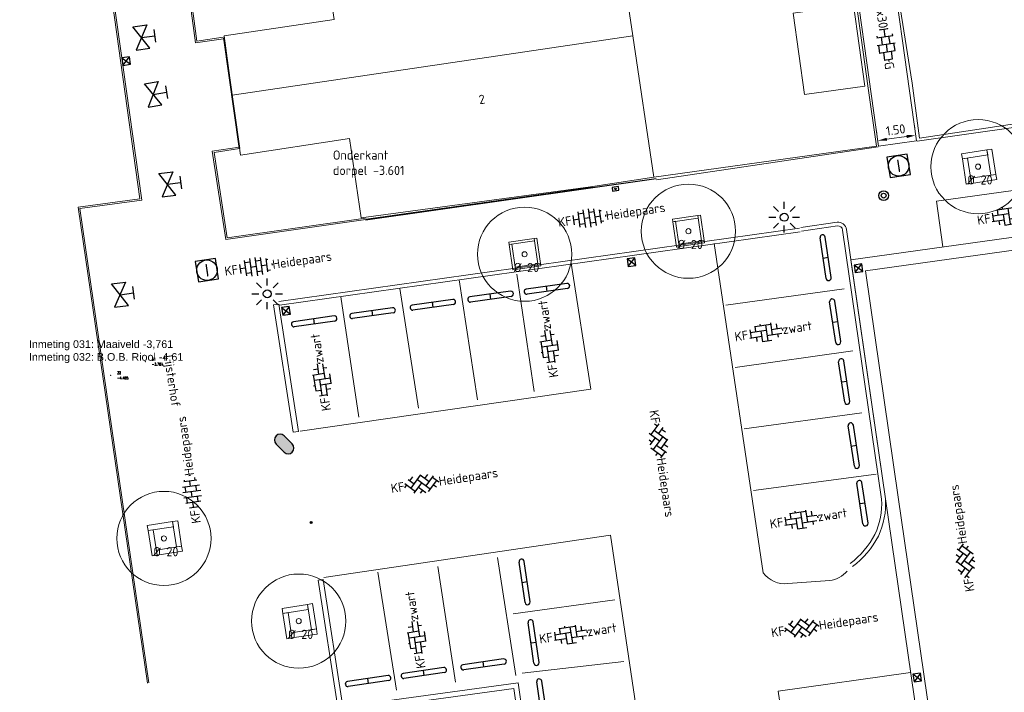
# Model space of a CAD drawing. Header units: metres. Extents: x 102746 to 103541, y 468531 to 469408.
# Tile 10 of 87: x 103072 to 103110, y 468772 to 468798. Entities that reach past the tile are written whole.
import ezdxf
from ezdxf.enums import TextEntityAlignment as Align

# ---------------------------------------------------------------- set-up
doc = ezdxf.new("R2010")
doc.units = ezdxf.units.M
doc.linetypes.add('VH-OPSLUITBAND_60X200', pattern=[12, 6, -2, 2, -2])
doc.linetypes.add('VH-TROTTOIRBAND_130-150', pattern=[15, 5, -2, 2, -2, 2, -2])
doc.layers.get('0').update_dxf_attribs({"lineweight": 25})
for name, color, linetype, lineweight in [('B-RO-BC-BETONVORM-G', 251, 'Continuous', 0), ('B-RO-GR-BOOM-G', 90, 'Continuous', 13), ('B-RO-GR-BOOM_BOOM_20 CM-S', 90, 'Continuous', 25), ('B-RO-IE-MEUBILAIR_WEGMEUBILAIR-S', 7, 'Continuous', 25), ('B-RO-IE-MEUBILAIR_WEGMEUBILAIR_LICHTMAST-S', 7, 'Continuous', 25), ('B-RO-IE-MEUBILAIR_WEGMEUBILAIR_PARKEERMAATREGEL-S', 7, 'Continuous', 25), ('B-RO-IE-TERREINAFSCHEIDING_KUNSTMATIG_SCHUTTING-G', 90, 'IE-TERREINAFSCHEIDING-KUNSTMATIG-DICHT', 18), ('B-RO-KL-DATA_CAI_KAST-S', 90, 'Continuous', 25), ('B-RO-KL-WATER_HULPSTUK-S', 170, 'Continuous', 25), ('B-RO-OG-BEBOUWING-G', 7, 'Continuous', 35), ('B-RO-OG-BGT-G', 253, 'Continuous', 13), ('B-RO-RI-GWA_RIOOLPUT-S', 30, 'Continuous', 25), ('B-RO-RI-HWA_KOLK-S', 150, 'Continuous', 25), ('B-RO-VH-GOOT-G', 170, 'Continuous', 18), ('B-RO-VH-KANTOPSLUITING_ACHTERKANTBAND-G', 253, 'Continuous', 18), ('B-RO-VH-KANTOPSLUITING_OPSLUITBAND_60X200-G', 150, 'VH-OPSLUITBAND_60X200', 18), ('B-RO-VH-KANTOPSLUITING_TROTTOIRBAND_130 150-G', 84, 'VH-TROTTOIRBAND_130-150', 18), ('B-RO-VH-VERHARDING-G', 252, 'Continuous', 18), ('B-RO-VH-VERHARDING_BETONSTRAATSTEEN-S', 252, 'Continuous', 25), ('B-RO-VH-VERHARDING_TEGEL_BETON-S', 252, 'Continuous', 25), ('B-RO-VW-MARKERING_WEG MARKERING-G', 7, 'Continuous', 0), ('CALQUE_PTTOPO_ALT', 7, 'Continuous', 0), ('CALQUE_PTTOPO_MAT', 7, 'Continuous', 0), ('PTTOPO', 7, 'Continuous', 0), ('X-XX-AL-M', 7, 'Continuous', 18), ('X-XX-AL-T18', 7, 'Continuous', 18)]:
    doc.layers.add(name, color=color, linetype=linetype, lineweight=lineweight)
doc.layers.add('Punten', color=7, linetype='Continuous')
doc.styles.add('ARIAL', font='arial.ttf')
doc.styles.add('NLCS-ISO', font='txt')
doc.styles.add('NLCS-ISO-M200-T18', font='txt', dxfattribs={"height": 0.36})
doc.styles.add('Style-STANDARD', font='STANDARD.shx')
doc.linetypes.add('IE-TERREINAFSCHEIDING-KUNSTMATIG-DICHT', pattern='A,8,-1,[82,NLCS.shx,S=0.75,R=90,X=0,Y=0],-1', length=10)
doc.dimstyles.new('NLCS-M200-T18-PIJL_L2_H1', dxfattribs={"dimscale": 0.2, "dimtxt": 2.5, "dimasz": 1.8, "dimexe": 2, "dimexo": 2, "dimgap": 0.7, "dimtad": 1, "dimzin": 0, "dimdsep": 46, "dimtxsty": 'NLCS-ISO-M200-T18', "dimcen": 0, "dimdle": 2, "dimclrd": 256, "dimclre": 256, "dimclrt": 256, "dimadec": 1, "dimazin": 0, "dimtfac": 1, "dimtdec": 3, "dimtofl": 0, "dimtmove": 0, "dimatfit": 3, "dimfxl": 2, "dimfxlon": 1, "dimtfillclr": 256, "dimtolj": 1, "dimtzin": 0, "dimlwd": -1, "dimlwe": -1, "dimarcsym": 0})

# ---------------------------------------------------------------- blocks, each defined once
blk = doc.blocks.new('B-SIE-WEG_LICHTMAST_SPOT-SO')
for p, q in [((-2.12, 2.12), (-1.15, 1.15)), ((0, 1.62), (0, 3)), ((1.15, 1.15), (2.12, 2.12)), ((-3, 0), (-1.62, 0)), ((-2.12, -2.12), (-1.15, -1.15)), ((0, -3), (0, -1.62)), ((1.15, -1.15), (2.12, -2.12)), ((1.62, 0), (3, 0))]:
    blk.add_line(p, q)
blk.add_circle((0, 0), 0.77)
at = {"style": 'NLCS-ISO'}
blk.add_attdef('TYPE', text='', height=1.8, dxfattribs=at).set_placement((0, 3), align=Align.BOTTOM_CENTER)
blk = doc.blocks.new('SIE-WEG_PARKEERMAATREGEL_STOOTBAND_200X200X900_DUBBEL')
for p, q in [((0.8, 0.1), (-0.8, 0.1)), ((0, -0.1), (0, 0.1)), ((0.8, -0.1), (-0.8, -0.1))]:
    blk.add_line(p, q)
for centre, start, end in [((-0.8, 0), 90, 270), ((0.8, 0), 270, 90)]:
    blk.add_arc(centre, 0.1, start, end)
blk = doc.blocks.new('SVH-BSS_KEIFORMAAT_ELLEBOOG_KL-SO')
for p, q in [((-2.92, 0.92), (-2.92, -0.66)), ((-2.92, 0.39), (0.23, 0.39)), ((-1.87, 1.5), (-1.87, 0.39)), ((-1.87, 1.44), (1.28, 1.44)), ((-0.82, 1.75), (-0.82, 1.44)), ((-0.82, 0.39), (-0.82, -1.75)), ((0.23, 1.44), (0.23, -1.71)), ((1.28, 1.67), (1.28, -0.66)), ((1.28, 0.39), (3.32, 0.39)), ((2.33, 1.31), (2.33, 0.39)), ((3.38, 0.18), (3.38, -0.18)), ((-3.16, -0.66), (-0.82, -0.66)), ((-1.87, -0.66), (-1.87, -1.5)), ((-0.82, -1.71), (1.03, -1.71)), ((0.23, -0.66), (3.16, -0.66)), ((2.33, -0.66), (2.33, -1.31))]:
    blk.add_line(p, q)
at = {"style": 'NLCS-ISO'}
blk.add_attdef('FORMAAT', text='', height=1.8, dxfattribs=at).set_placement((-3.39, 0), align=Align.MIDDLE_RIGHT)
blk.add_attdef('KLEUR', text='', height=1.8, dxfattribs=at).set_placement((3.39, 0), align=Align.MIDDLE_LEFT)
at = {"style": 'NLCS-ISO', "flags": 1}
blk.add_attdef('FUNCTIE', text='', height=1.8, dxfattribs=at).set_placement((0.12, -3.58), align=Align.MIDDLE_CENTER)
blk = doc.blocks.new('SVH-BSS_KEIFORMAAT_KEPER_KL-SO')
for p, q in [((-3.44, -0.47), (-2.97, 0)), ((-3.31, 0.34), (-1.48, -1.48)), ((-2.52, 1.03), (-1.48, 0)), ((-2.23, -0.74), (0, 1.48)), ((-2.23, 0.74), (-1.57, 1.4)), ((-1.77, -1.77), (0, 0)), ((-0.74, 0.74), (1.48, -1.48)), ((-0.1, 1.58), (1.48, 0)), ((0.74, 0.74), (1.4, 1.4)), ((0.74, -0.74), (2.46, 0.98)), ((1.06, -1.91), (2.97, 0)), ((2.23, 0.74), (3.31, -0.34)), ((-0.74, -0.74), (0.5, -1.99)), ((-0.52, -2), (0, -1.48)), ((2.23, -0.74), (2.72, -1.24))]:
    blk.add_line(p, q)
at = {"style": 'NLCS-ISO'}
blk.add_attdef('FORMAAT', text='', height=1.8, dxfattribs=at).set_placement((-3.47, -0.23), align=Align.MIDDLE_RIGHT)
blk.add_attdef('KLEUR', text='', height=1.8, dxfattribs=at).set_placement((3.32, -0.22), align=Align.MIDDLE_LEFT)
at = {"style": 'NLCS-ISO', "flags": 1}
blk.add_attdef('FUNCTIE', text='', height=1.8, dxfattribs=at).set_placement((0.12, -3.58), align=Align.MIDDLE_CENTER)
blk = doc.blocks.new('SVH-BSS_KEIFORMAAT_HALFST_KL-SO')
for p, q in [((-3.15, -1), (-3.15, 0.83)), ((-3.15, 0), (-2.1, 0)), ((-2.1, -1.59), (-2.1, 1.42)), ((-2.1, 1.05), (-1.05, 1.05)), ((-1.05, -1.83), (-1.05, 1.66)), ((-1.05, 0), (0, 0)), ((0, -1.88), (0, 1.71)), ((0, 1.05), (1.05, 1.05)), ((1.05, -1.75), (1.05, 1.58)), ((1.05, 0), (2.1, 0)), ((2.1, -1.4), (2.1, 1.22)), ((2.1, 1.05), (2.41, 1.05)), ((3.15, -0.26), (3.15, 0.09)), ((3.15, 0), (3.16, 0)), ((-2.1, -1.05), (-1.05, -1.05)), ((0, -1.05), (1.05, -1.05)), ((2.1, -1.05), (2.64, -1.05))]:
    blk.add_line(p, q)
at = {"style": 'NLCS-ISO'}
blk.add_attdef('FORMAAT', text='', height=1.8, dxfattribs=at).set_placement((-3.62, -0.09), align=Align.MIDDLE_RIGHT)
blk.add_attdef('KLEUR', text='', height=1.8, dxfattribs=at).set_placement((3.17, -0.09), align=Align.MIDDLE_LEFT)
at = {"style": 'NLCS-ISO', "flags": 1}
blk.add_attdef('FUNCTIE', text='', height=1.8, dxfattribs=at).set_placement((0.12, -3.58), align=Align.MIDDLE_CENTER)
blk = doc.blocks.new('SGR-BOOM 20')
at = {"layer": 'B-RO-GR-BOOM-G'}
for radius in [1.84, 0.1]:
    blk.add_circle((0.001, 0), radius, dxfattribs=at)
at = {"layer": 'X-XX-AL-T18', "insert": (-0.417, -0.337), "char_height": 0.36, "attachment_point": 1, "style": 'NLCS-ISO-M200-T18'}
blk.add_mtext_dynamic_manual_height_columns('%%C 20', width=1.83388, gutter_width=1.8, heights=[0], dxfattribs=at)
blk = doc.blocks.new('B-SRI-KOLK_STRAAT_300X300-SO')
for p, q in [((-0.75, 0), (0.75, 1.5)), ((0.75, 0), (-0.75, 1.5))]:
    blk.add_line(p, q)
at = {"flags": 128}
blk.add_lwpolyline([(-0.75, 0), (0.75, 0), (0.75, 1.5), (-0.75, 1.5)], close=True, dxfattribs=at)
blk = doc.blocks.new('SKL-WTB_HULP_AFSLUITER_HANDB-SO')
at = {"ltscale": 0.1}
for p, q in [((-1.25, 2.62), (1.25, 2.62)), ((0, 0), (0, 2.62)), ((-2.3, -1.37), (-2.3, 1.37))]:
    blk.add_line(p, q, dxfattribs=at)
for p, q in [((2.3, 1.37), (-2.3, -1.37)), ((-2.3, 1.37), (2.3, -1.37)), ((2.3, -1.37), (2.3, 1.37))]:
    blk.add_line(p, q)
blk = doc.blocks.new('SIE-WEG_PARKEERMAATREGEL_HUNNENBED')
blk.add_hatch(color=256).paths.add_polyline_path([(0.224, 0.225), (-0.224, 0.225, 1), (-0.224, -0.225), (0.224, -0.225, 1)])
at = {"flags": 128}
blk.add_lwpolyline([(0.224, -0.225, 1), (0.224, 0.225), (-0.224, 0.225, 1), (-0.224, -0.225)], format="xyb", close=True, dxfattribs=at)
blk = doc.blocks.new('SIE-WEG_PAAL_UITNEEMBAAR-SO')
h = blk.add_hatch(color=256)
h.paths.add_polyline_path([(0.19, 0, 1), (-0.19, 0, 1)])
h.paths.add_polyline_path([(0.09, -0.09), (-0.09, -0.09), (-0.09, 0.09), (0.09, 0.09)], flags=16)
at = {"flags": 128}
blk.add_lwpolyline([(0.09, 0.09), (-0.09, 0.09), (-0.09, -0.09), (0.09, -0.09)], close=True, dxfattribs=at)
blk.add_circle((0, 0), 0.188)
blk = doc.blocks.new('SKL-DATA_TERREINKAST-SO')
for q in [(-0.2, 0.2), (0.2, 0.2)]:
    blk.add_line((0, -0.21), q)
at = {"flags": 128}
blk.add_lwpolyline([(0.63, 0.35), (-0.63, 0.35), (-0.63, -0.35), (0.63, -0.35)], close=True, dxfattribs=at)
at = {"style": 'NLCS-ISO'}
blk.add_attdef('TYPE', text='', height=0.35, dxfattribs=at).set_placement((-0.03, 0.69), align=Align.MIDDLE_CENTER)
blk = doc.blocks.new('SVH-TEGEL_300X300_DUN_HALFST_KL-SO')
for p, q in [((-3.08, 0.75), (-3, 0.75)), ((-3, -0.83), (-3, 0.83)), ((-3, 0), (-1.5, 0)), ((-1.84, 1.5), (-1.5, 1.5)), ((-1.5, -1.6), (-1.5, 1.6)), ((-1.5, 0.75), (0, 0.75)), ((0, -1.78), (0, 1.78)), ((0, 1.5), (1.5, 1.5)), ((0, 0), (1.5, 0)), ((1.5, -1.6), (1.5, 1.6)), ((1.5, 0.75), (3, 0.75)), ((3, -0.83), (3, 0.83)), ((3, 0), (3.39, 0)), ((-3.08, -0.75), (-3, -0.75)), ((-1.84, -1.5), (-1.5, -1.5)), ((-1.5, -0.75), (0, -0.75)), ((0, -1.5), (1.5, -1.5)), ((1.5, -0.75), (3, -0.75))]:
    blk.add_line(p, q)
at = {"style": 'NLCS-ISO'}
blk.add_attdef('FORMAAT', text='', height=1.8, dxfattribs=at).set_placement((-3.18, 0), align=Align.MIDDLE_RIGHT)
blk.add_attdef('KLEUR', text='', height=1.8, dxfattribs=at).set_placement((3.49, 0), align=Align.MIDDLE_LEFT)
at = {"style": 'NLCS-ISO', "flags": 1}
blk.add_attdef('FUNCTIE', text='', height=1.8, dxfattribs=at).set_placement((0.12, -3.58), align=Align.MIDDLE_CENTER)
blk = doc.blocks.new('SIE-WEG_PAAL_BETON')
for radius in [0.188, 0.0938]:
    blk.add_circle((0, 0), radius)
blk = doc.blocks.new('A$C0d379f04')
at = {"layer": 'B-RO-VH-VERHARDING-G', "flags": 128}
for points in [[(0, 1.2), (1, 1.2), (1, 1), (0, 1)], [(1.2, 1.2), (1.2, 0.2), (1, 0.2), (1, 1.2)], [(0.2, 1), (0.2, 0), (0, 0), (0, 1)], [(0.2, 0.2), (1.2, 0.2), (1.2, 0), (0.2, 0)]]:
    blk.add_lwpolyline(points, close=True, dxfattribs=at)
blk = doc.blocks.new('A$C2571795c')
at = {"layer": 'B-RO-VH-VERHARDING-G', "flags": 128}
for points in [[(0, 0), (1, 0), (1, -0.1), (0, -0.1)], [(1.1, 0), (1.1, -1), (1, -1), (1, 0)], [(0.1, -0.1), (0.1, -1.1), (0, -1.1), (0, -0.1)], [(0.1, -1), (1.1, -1), (1.1, -1.1), (0.1, -1.1)]]:
    blk.add_lwpolyline(points, close=True, dxfattribs=at)
blk = doc.blocks.new('*D234')
at = {"layer": 'Defpoints', "color": 0, "transparency": 16777216}
for p in [(103106.703, 468793.264), (103106.734, 468793.04, -3.716), (103105.248, 468792.832, -3.716)]:
    blk.add_point(p, dxfattribs=at)
at = {"layer": 'X-XX-AL-M', "transparency": 16777216}
for p, q in [((103106.666, 468793.528), (103106.647, 468793.66)), ((103105.18, 468793.32), (103105.162, 468793.452)), ((103105.574, 468793.106), (103106.346, 468793.214))]:
    blk.add_line(p, q, dxfattribs=at)
for points in [[(103106.338, 468793.273), (103106.354, 468793.154), (103106.703, 468793.264)], [(103105.565, 468793.165), (103105.582, 468793.046), (103105.217, 468793.056)]]:
    blk.add_solid(points, dxfattribs=at)
at = {"layer": 'X-XX-AL-M', "transparency": 16777216, "insert": (103105.916, 468793.477), "char_height": 0.36, "attachment_point": 5, "rotation": 7.9716, "style": 'NLCS-ISO-M200-T18'}
blk.add_mtext('\\A1;1.50', dxfattribs=at)
blk = doc.blocks.new('SRI-PUT_INSPECTIE-SO')
at = {"lineweight": -3, "flags": 128}
blk.add_lwpolyline([(-2, -2), (2, -2), (2, 2), (-2, 2)], close=True, dxfattribs=at)
at = {"lineweight": -3, "ltscale": 1.5}
blk.add_circle((0, 0), 2, dxfattribs=at)
at = {"ltscale": 0.1, "style": 'NLCS-ISO'}
blk.add_text('I', height=2.5, dxfattribs=at).set_placement((0, -0.01), align=Align.MIDDLE_CENTER)
blk = doc.blocks.new('PTTOPO')
at = {"layer": 'PTTOPO'}
blk.add_point((0, 0), dxfattribs=at)
at = {"layer": 'CALQUE_PTTOPO_ALT', "style": 'Style-STANDARD', "width": 0.8}
blk.add_attdef('ALT', text='', height=0.1, dxfattribs=at).set_placement((0.25, -0.1), align=Align.MIDDLE_LEFT)
at = {"layer": 'CALQUE_PTTOPO_MAT', "style": 'Style-STANDARD', "width": 0.8}
blk.add_attdef('MAT', text='', height=0.1, dxfattribs=at).set_placement((0.25, 0.1), align=Align.MIDDLE_LEFT)

msp = doc.modelspace()

# ---------------------------------------------------------------- linework, layer by layer
at = {"layer": 'B-RO-BC-BETONVORM-G', "linetype": 'Continuous', "elevation": -3.275}
for points in [[(103102.21, 468789.662), (103103.627, 468789.87, -0.40548), (103103.993, 468789.582), (103105.516, 468779.057, -0.127953), (103105.243, 468777.603, -0.110674), (103104.234, 468776.414, -0.110674)], [(103102.232, 468789.514), (103103.645, 468789.721, -0.402257), (103103.844, 468789.561), (103105.367, 468779.041, -0.127153), (103105.109, 468777.67, -0.110434), (103104.143, 468776.534, -0.110434)]]:
    msp.add_lwpolyline(points, format="xyb", dxfattribs=at)
at = {"layer": 'B-RO-BC-BETONVORM-G', "flags": 128}
for points, elevation in [([(103081.62, 468786.64), (103081.818, 468786.67)], -3.793), ([(103082.388, 468781.661), (103082.586, 468781.691)], -3.793), ([(103083.356, 468775.883), (103083.554, 468775.913)], -3.446)]:
    msp.add_lwpolyline(points, dxfattribs=dict(at, elevation=elevation))
at = {"layer": 'B-RO-BC-BETONVORM-G', "linetype": 'Continuous'}
for points, elevation in [([(103082.388, 468781.661), (103081.62, 468786.64)], -3.793), ([(103082.586, 468781.691), (103081.818, 468786.67)], -3.793), ([(103084.124, 468770.904), (103083.356, 468775.883)], -3.446), ([(103084.322, 468770.934), (103083.554, 468775.913)], -3.446)]:
    msp.add_lwpolyline(points, dxfattribs=dict(at, elevation=elevation))
at = {"layer": 'B-RO-BC-BETONVORM-G', "linetype": 'Continuous', "elevation": -3.446}
for points in [[(103091.683, 468768.271), (103081.394, 468766.733), (103080.815, 468770.452), (103091.177, 468771.872)], [(103091.457, 468768.439), (103081.561, 468766.96), (103081.044, 468770.282), (103091.007, 468771.647)]]:
    msp.add_lwpolyline(points, close=True, dxfattribs=at)
at = {"layer": 'B-RO-IE-TERREINAFSCHEIDING_KUNSTMATIG_SCHUTTING-G', "linetype": 'Continuous'}
for points, elevation in [([(103106.751, 468793.028), (103116.478, 468794.419)], -3.765), ([(103096.581, 468791.522), (103105.239, 468792.816)], -3.636)]:
    msp.add_lwpolyline(points, dxfattribs=dict(at, elevation=elevation))
at = {"layer": 'B-RO-OG-BEBOUWING-G', "linetype": 'Continuous'}
msp.add_line((103085.232, 468789.976, -2.221), (103094.075, 468791.222, 1.997), dxfattribs=at)
msp.add_polyline3d([(103080.291, 468792.744, -1.843), (103079.674, 468797.072, -1.843)], dxfattribs=at)
at = {"layer": 'B-RO-OG-BGT-G', "color": 252, "flags": 128}
for points in [[(103112.618, 468832.636), (103101.455, 468831.062), (103101.469, 468830.943), (103109.066, 468831.977), (103109.349, 468829.9), (103108.037, 468829.722), (103108.203, 468828.508), (103105.497, 468828.14), (103105.832, 468825.68), (103102.248, 468825.192), (103103.419, 468817.071), (103105.826, 468817.418), (103106.162, 468815.094), (103106.582, 468812.196), (103104.16, 468811.845), (103104.831, 468806.89), (103107.587, 468807.271), (103107.976, 468804.446), (103108.46, 468800.939), (103105.734, 468800.546), (103106.558, 468795.303), (103106.845, 468793.153), (103118.065, 468794.841)], [(103094.834, 468802.661), (103095.652, 468797.151), (103096.473, 468791.621), (103105.173, 468792.843), (103104.825, 468795.192), (103101.077, 468822.233)]]:
    msp.add_lwpolyline(points, dxfattribs=at)
for points in [[(103095.652, 468797.151), (103094.834, 468802.661), (103083.506, 468800.979), (103083.98, 468797.788), (103079.682, 468797.149), (103079.995, 468794.826)], [(103104.707, 468795.183), (103102.349, 468794.86), (103101.914, 468798.038), (103104.272, 468798.361)], [(103104.707, 468795.183), (103104.272, 468798.361), (103101.914, 468798.038), (103102.349, 468794.86)], [(103079.994, 468794.827), (103080.329, 468792.492), (103084.581, 468793.139), (103085.041, 468790.044), (103094, 468791.254), (103096.473, 468791.621), (103095.652, 468797.151)]]:
    msp.add_lwpolyline(points, close=True, dxfattribs=at)
at = {"layer": 'B-RO-VH-GOOT-G', "linetype": 'Continuous', "elevation": -3.773}
for points in [[(103136.507, 468792.906), (103104.169, 468788.399), (103105.516, 468779.057), (103108.032, 468761.721), (103108.779, 468756.245), (103110.33, 468744.567)], [(103136.576, 468792.41), (103104.736, 468787.973), (103106.011, 468779.128), (103108.527, 468761.791), (103109.275, 468756.312), (103110.922, 468743.946)]]:
    msp.add_lwpolyline(points, dxfattribs=at)
at = {"layer": 'B-RO-VH-KANTOPSLUITING_ACHTERKANTBAND-G', "linetype": 'Continuous'}
for points, elevation in [([(103076.747, 468771.866), (103074.047, 468790.399), (103076.465, 468790.729), (103073.817, 468809.631), (103069.742, 468837.639)], -3.769), ([(103078.748, 468803.469), (103077.7, 468803.335), (103078.573, 468796.873), (103079.657, 468797.033)], -3.704), ([(103080.271, 468792.802), (103079.224, 468792.641), (103079.749, 468789.186), (103085.216, 468789.972)], -3.697), ([(103081.825, 468786.77), (103102.166, 468789.634)], -3.807)]:
    msp.add_lwpolyline(points, dxfattribs=dict(at, elevation=elevation))
at = {"layer": 'B-RO-VH-KANTOPSLUITING_OPSLUITBAND_60X200-G', "linetype": 'Continuous'}
for points in [[(103076.687, 468771.857, -3.769), (103073.979, 468790.45, -3.746), (103076.397, 468790.78, -3.793), (103073.758, 468809.623, -3.849), (103069.682, 468837.63, -3.843)], [(103078.756, 468803.409, -3.704), (103077.768, 468803.283, -3.715), (103078.625, 468796.941, -3.737), (103079.648, 468797.093, -3.676)], [(103080.28, 468792.743, -3.697), (103079.293, 468792.591, -3.734), (103079.799, 468789.254, -3.795), (103085.207, 468790.031, -3.763)]]:
    msp.add_polyline3d(points, dxfattribs=at)
at = {"layer": 'B-RO-VH-KANTOPSLUITING_TROTTOIRBAND_130 150-G', "linetype": 'Continuous'}
msp.add_polyline3d([(103081.846, 468786.622, -3.807), (103102.187, 468789.485, -3.787)], dxfattribs=at)
at = {"layer": 'B-RO-VH-VERHARDING-G', "elevation": -3.716, "flags": 128}
msp.add_lwpolyline([(103099.19, 468836.093), (103100.676, 468836.301), (103106.734, 468793.04), (103105.248, 468792.832)], close=True, dxfattribs=at)
at = {"layer": 'B-RO-VH-VERHARDING-G', "linetype": 'Continuous', "elevation": -3.839}
msp.add_lwpolyline([(103104.02, 468776.234, -0.176483), (103103.342, 468775.864), (103101.703, 468775.748, -0.271025), (103100.747, 468776.166), (103098.833, 468789.039)], format="xyb", dxfattribs=at)
at = {"layer": 'B-RO-VH-VERHARDING-G', "linetype": 'Continuous'}
for points, elevation in [([(103082.658, 468781.701), (103094.008, 468783.349), (103093.237, 468788.268)], -3.885), ([(103092.498, 468762.781), (103096.888, 468763.461), (103094.784, 468777.645), (103083.586, 468775.981)], -3.8), ([(103106.5, 468772.275), (103101.321, 468771.549), (103102.426, 468764.208)], -3.894)]:
    msp.add_lwpolyline(points, dxfattribs=dict(at, elevation=elevation))
at = {"layer": 'B-RO-VW-MARKERING_WEG MARKERING-G', "elevation": -3.773, "flags": 128}
for points in [[(103124.811, 468793.093), (103107.515, 468790.683)], [(103107.515, 468790.683), (103107.763, 468788.9)]]:
    msp.add_lwpolyline(points, dxfattribs=at)
at = {"layer": 'B-RO-VW-MARKERING_WEG MARKERING-G', "linetype": 'Continuous'}
for points, elevation in [([(103088.868, 468787.611), (103089.586, 468782.933)], -3.855), ([(103091.794, 468783.255), (103091.125, 468787.831)], -3.831), ([(103087.277, 468782.602), (103086.55, 468787.279)], -3.864), ([(103103.905, 468787.267), (103099.287, 468786.628)], -3.862), ([(103084.239, 468786.957), (103084.947, 468782.247)], -3.912), ([(103099.65, 468784.197), (103104.237, 468784.84)], -3.855), ([(103099.998, 468781.788), (103104.601, 468782.414)], -3.821), ([(103100.357, 468779.384), (103105.149, 468780.025)], -3.789), ([(103090.37, 468776.764), (103091.076, 468772.16)], -3.81), ([(103088.728, 468771.9), (103088.028, 468776.421)], -3.876), ([(103085.694, 468776.198), (103086.413, 468771.59)], -3.87), ([(103090.975, 468774.564), (103094.946, 468775.118)], -3.825), ([(103095.297, 468772.705), (103091.321, 468772.245)], -3.767)]:
    msp.add_lwpolyline(points, dxfattribs=dict(at, elevation=elevation))
at = {"layer": 'Punten', "linetype": 'Continuous', "elevation": -3.689}
msp.add_lwpolyline([(103096.556, 468791.566), (103085.214, 468789.949)], dxfattribs=at)

# ---------------------------------------------------------------- block references
at = {"layer": 'B-RO-GR-BOOM_BOOM_20 CM-S'}
for p in [(103109.133, 468792.037, -3.649), (103097.818, 468789.515, -3.604), (103091.423, 468788.616, -3.61), (103077.333, 468777.511, -3.785), (103082.598, 468774.282, -3.702)]:
    msp.add_blockref('SGR-BOOM 20', p, dxfattribs=at)
at = {"layer": 'B-RO-IE-MEUBILAIR_WEGMEUBILAIR-S'}
for name, p, rotation in [('A$C0d379f04', (103108.676, 468791.354, -3.649), 8.766067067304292), ('A$C2571795c', (103097.204, 468789.987, -3.604), 8.209533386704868), ('A$C2571795c', (103090.811, 468789.091, -3.61), 8.128955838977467), ('SIE-WEG_PARKEERMAATREGEL_STOOTBAND_200X200X900_DUBBEL', (103103.18, 468788.48, -3.785), 278.5400839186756), ('SIE-WEG_PARKEERMAATREGEL_STOOTBAND_200X200X900_DUBBEL', (103090.093, 468786.957, -3.876), 7.959545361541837), ('SIE-WEG_PARKEERMAATREGEL_STOOTBAND_200X200X900_DUBBEL', (103092.296, 468787.265, -3.876), 7.959545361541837), ('SIE-WEG_PARKEERMAATREGEL_STOOTBAND_200X200X900_DUBBEL', (103087.838, 468786.642, -3.876), 7.959545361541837), ('SIE-WEG_PARKEERMAATREGEL_STOOTBAND_200X200X900_DUBBEL', (103103.556, 468785.977, -3.785), 278.5400839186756), ('SIE-WEG_PARKEERMAATREGEL_STOOTBAND_200X200X900_DUBBEL', (103085.483, 468786.312, -3.876), 7.959545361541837), ('SIE-WEG_PARKEERMAATREGEL_STOOTBAND_200X200X900_DUBBEL', (103083.203, 468785.993, -3.876), 7.959545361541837), ('SIE-WEG_PARKEERMAATREGEL_STOOTBAND_200X200X900_DUBBEL', (103103.907, 468783.642, -3.785), 278.5400839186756), ('SIE-WEG_PARKEERMAATREGEL_STOOTBAND_200X200X900_DUBBEL', (103104.283, 468781.137, -3.785), 278.5400839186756), ('SIE-WEG_PARKEERMAATREGEL_STOOTBAND_200X200X900_DUBBEL', (103104.62, 468778.89, -3.785), 278.5400839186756), ('A$C0d379f04', (103076.869, 468776.83, -3.785), 8.766067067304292), ('SIE-WEG_PARKEERMAATREGEL_STOOTBAND_200X200X900_DUBBEL', (103091.423, 468775.811, -3.8), 278.3747659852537), ('A$C0d379f04', (103082.136, 468773.595, -3.702), 8.766067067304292), ('SIE-WEG_PARKEERMAATREGEL_STOOTBAND_200X200X900_DUBBEL', (103091.772, 468773.444, -3.8), 278.3747659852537), ('SIE-WEG_PARKEERMAATREGEL_STOOTBAND_200X200X900_DUBBEL', (103089.82, 468772.591, -4.023), 8.195108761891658), ('SIE-WEG_PARKEERMAATREGEL_STOOTBAND_200X200X900_DUBBEL', (103085.311, 468771.941, -4.023), 8.195108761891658), ('SIE-WEG_PARKEERMAATREGEL_STOOTBAND_200X200X900_DUBBEL', (103087.486, 468772.254, -4.023), 8.195108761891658), ('SIE-WEG_PARKEERMAATREGEL_STOOTBAND_200X200X900_DUBBEL', (103092.112, 468771.132, -3.8), 278.3747659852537)]:
    msp.add_blockref(name, p, dxfattribs=dict(at, rotation=rotation))
msp.add_blockref('SIE-WEG_PAAL_BETON', (103105.447, 468790.906, -3.682), dxfattribs=at)
at = {"layer": 'B-RO-IE-MEUBILAIR_WEGMEUBILAIR-S', "xscale": 0.2, "yscale": 0.2, "zscale": 0.2, "rotation": 7.700974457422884}
msp.add_blockref('SIE-WEG_PAAL_UITNEEMBAAR-SO', (103083.084, 468778.131, -3.877), dxfattribs=at)
at = {"layer": 'B-RO-IE-MEUBILAIR_WEGMEUBILAIR_LICHTMAST-S', "xscale": 0.2, "yscale": 0.2, "zscale": 0.2}
for p in [(103101.564, 468790.061, -3.713), (103081.37, 468787.069, -3.813)]:
    msp.add_blockref('B-SIE-WEG_LICHTMAST_SPOT-SO', p, dxfattribs=at)
at = {"layer": 'B-RO-IE-MEUBILAIR_WEGMEUBILAIR_PARKEERMAATREGEL-S', "rotation": 314.9999999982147}
msp.add_blockref('SIE-WEG_PARKEERMAATREGEL_HUNNENBED', (103082.031, 468781.202, -3.349), dxfattribs=at)
at = {"layer": 'B-RO-KL-DATA_CAI_KAST-S', "xscale": 0.2, "yscale": 0.2, "zscale": 0.2, "rotation": 8.464583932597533}
msp.add_blockref('SKL-DATA_TERREINKAST-SO', (103094.974, 468791.169), dxfattribs=at)
at = {"layer": 'B-RO-KL-WATER_HULPSTUK-S'}
for p, xscale, yscale, zscale, rotation in [((103076.455, 468797.083, -3.805), 0.1999999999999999, 0.1999999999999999, 0.1999999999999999, 277.7705364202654), ((103076.916, 468794.862, -3.793), 0.2000000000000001, 0.2000000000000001, 0.2000000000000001, 278.9102591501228), ((103077.469, 468791.348, -3.763), 0.1999999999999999, 0.1999999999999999, 0.1999999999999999, 277.7705364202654), ((103075.621, 468787.034, -3.757), 0.2, 0.2, 0.2, 277.4518073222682)]:
    msp.add_blockref('SKL-WTB_HULP_AFSLUITER_HANDB-SO', p, dxfattribs=dict(at, xscale=xscale, yscale=yscale, zscale=zscale, rotation=rotation))
at = {"layer": 'B-RO-RI-GWA_RIOOLPUT-S', "xscale": 0.2, "yscale": 0.2, "zscale": 0.2}
for p, rotation in [((103106.033, 468792.069, -3.742), 188.8865572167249), ((103079.016, 468787.991, -3.766), 8.579041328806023)]:
    msp.add_blockref('SRI-PUT_INSPECTIE-SO', p, dxfattribs=dict(at, rotation=rotation))
at = {"layer": 'B-RO-RI-HWA_KOLK-S', "xscale": 0.2, "yscale": 0.2, "zscale": 0.2}
for p, rotation in [((103075.707, 468796.143, -3.769), 277.973408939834), ((103095.619, 468788.154, -3.793), 8.01317414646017), ((103104.485, 468787.918, -3.773), 7.933193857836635), ((103082.08, 468786.552), 188.7660670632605), ((103106.91, 468772.102, -3.773), 98.2559550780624)]:
    msp.add_blockref('B-SRI-KOLK_STRAAT_300X300-SO', p, dxfattribs=dict(at, rotation=rotation))
at = {"layer": 'B-RO-VH-VERHARDING_BETONSTRAATSTEEN-S', "xscale": 0.2, "yscale": 0.2, "zscale": 0.2}
for name, p, rotation, values in [('SVH-BSS_KEIFORMAAT_HALFST_KL-SO', (103093.969, 468790.052), 8.126947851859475, {'FORMAAT': 'KF', 'KLEUR': 'Heidepaars'}), ('SVH-BSS_KEIFORMAAT_ELLEBOOG_KL-SO', (103110.295, 468790.12), 8.54008391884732, {'FORMAAT': 'KF', 'KLEUR': 'zwart'}), ('SVH-BSS_KEIFORMAAT_HALFST_KL-SO', (103080.943, 468788.145), 8.126947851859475, {'FORMAAT': 'KF', 'KLEUR': 'Heidepaars'}), ('SVH-BSS_KEIFORMAAT_ELLEBOOG_KL-SO', (103092.39, 468784.994), 98.54008391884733, {'FORMAAT': 'KF', 'KLEUR': 'zwart'}), ('SVH-BSS_KEIFORMAAT_ELLEBOOG_KL-SO', (103100.825, 468785.565), 8.54008391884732, {'FORMAAT': 'KF', 'KLEUR': 'zwart'}), ('SVH-BSS_KEIFORMAAT_ELLEBOOG_KL-SO', (103083.505, 468783.691), 98.54008391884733, {'FORMAAT': 'KF', 'KLEUR': 'zwart'}), ('SVH-BSS_KEIFORMAAT_HALFST_KL-SO', (103078.408, 468779.338), 98.12694785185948, {'FORMAAT': 'KF', 'KLEUR': 'Heidepaars'}), ('SVH-BSS_KEIFORMAAT_KEPER_KL-SO', (103096.696, 468781.323), 278.5489508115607, {'FORMAAT': 'KF', 'KLEUR': 'Heidepaars'}), ('SVH-BSS_KEIFORMAAT_KEPER_KL-SO', (103087.405, 468779.689), 8.548950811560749, {'FORMAAT': 'KF', 'KLEUR': 'Heidepaars'}), ('SVH-BSS_KEIFORMAAT_KEPER_KL-SO', (103108.592, 468776.637), 98.54895081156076, {'FORMAAT': 'KF', 'KLEUR': 'Heidepaars'}), ('SVH-BSS_KEIFORMAAT_ELLEBOOG_KL-SO', (103102.197, 468778.252), 8.54008391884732, {'FORMAAT': 'KF', 'KLEUR': 'zwart'}), ('SVH-BSS_KEIFORMAAT_ELLEBOOG_KL-SO', (103087.203, 468773.626), 98.54008391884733, {'FORMAAT': 'KF', 'KLEUR': 'zwart'}), ('SVH-BSS_KEIFORMAAT_KEPER_KL-SO', (103102.258, 468774.056), 8.49070335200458, {'FORMAAT': 'KF', 'KLEUR': 'Heidepaars'}), ('SVH-BSS_KEIFORMAAT_ELLEBOOG_KL-SO', (103093.191, 468773.76), 8.54008391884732, {'FORMAAT': 'KF', 'KLEUR': 'zwart'})]:
    msp.add_blockref(name, p, dxfattribs=dict(at, rotation=rotation)).add_auto_attribs(values)
at = {"layer": 'B-RO-VH-VERHARDING_TEGEL_BETON-S', "xscale": 0.2, "yscale": 0.2, "zscale": 0.2, "rotation": 278.8351654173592}
msp.add_blockref('SVH-TEGEL_300X300_DUN_HALFST_KL-SO', (103105.54, 468796.82), dxfattribs=at).add_auto_attribs({'FORMAAT': '30x30', 'KLEUR': 'G'})
at = {"layer": 'PTTOPO'}
for p, values in [((103076.609, 468784.418, -3.761), {'ALT': '-3.761', 'MAT': '31'}), ((103075.256, 468783.881, -4.485), {'ALT': '-4.485', 'MAT': '32'})]:
    msp.add_blockref('PTTOPO', p, dxfattribs=at).add_auto_attribs(values)

# ---------------------------------------------------------------- texts
at = {"insert": (103072.059, 468785.254), "char_height": 0.3, "attachment_point": 1, "style": 'ARIAL'}
msp.add_mtext('Inmeting 031: Maaiveld -3,761^JInmeting 032: B.O.B. Riool -4,61^J ', dxfattribs=at)
at = {"layer": 'B-RO-OG-BGT-G', "color": 252, "style": 'NLCS-ISO-M200-T18'}
for s, rotation, p in [('2', 8.4, (103089.753, 468794.667)), ('Lijsterhof', 278.6, (103077.607, 468783.659))]:
    msp.add_text(s, height=0.36, rotation=rotation, dxfattribs=at).set_placement(p, align=Align.MIDDLE)
at = {"layer": 'X-XX-AL-T18', "insert": (103083.934, 468792.67), "char_height": 0.36, "attachment_point": 1, "style": 'NLCS-ISO-M200-T18'}
msp.add_mtext_dynamic_manual_height_columns('Onderkant\\Pdorpel -3.601', width=5.77453, gutter_width=1.8, heights=[0], dxfattribs=at)

# ---------------------------------------------------------------- dimensions: what is measured, and where the dimension line sits
at = {"layer": 'X-XX-AL-M'}
dim = msp.add_aligned_dim(p1=(103105.248, 468792.832, -3.716), p2=(103106.734, 468793.04, -3.716), distance=0.226, dimstyle='NLCS-M200-T18-PIJL_L2_H1', dxfattribs=at)
dim.commit()
dim.dimension.update_dxf_attribs({"geometry": '*D234', "text_midpoint": (103105.916, 468793.477)})

doc.saveas('drawing.dxf')
